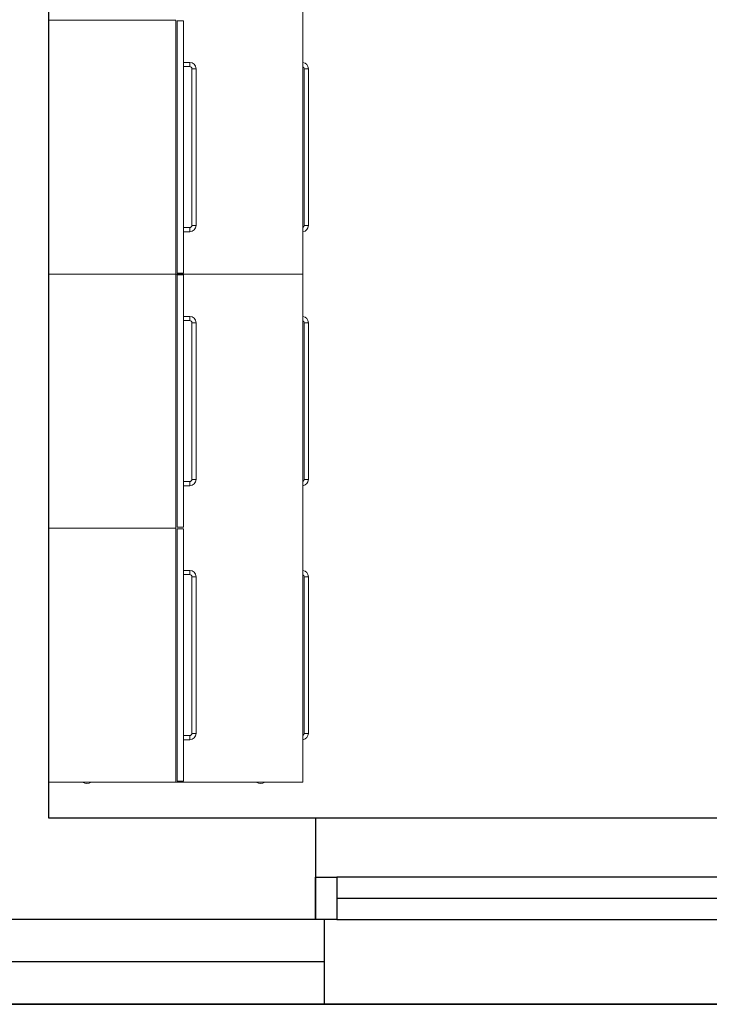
# Model space of a CAD drawing. Header units: millimetres. Extents: x 17147 to 52214, y -18116 to -4632.
# Tile 89 of 186: x 32415 to 32578, y -7626 to -7394. Entities that reach past the tile are written whole.
import ezdxf

# ---------------------------------------------------------------- set-up
doc = ezdxf.new("R2010")
doc.units = ezdxf.units.MM
doc.layers.add('A_SCIANA_ISTN', color=253, linetype='Continuous', lineweight=25)
doc.layers.add('a_wyposażenie koncepcja', color=8, linetype='Continuous', lineweight=15)
doc.linetypes.add('BATTING', pattern='A,0.00254,-2.54,[134,ltypeshp.shx,S=2.54,R=0,X=-2.54,Y=0],-5.08,[134,ltypeshp.shx,S=2.54,R=180,X=2.54,Y=0],-2.54', length=10.16254)

msp = doc.modelspace()

# ---------------------------------------------------------------- linework, layer by layer
at = {"layer": 'A_SCIANA_ISTN'}
for p, q in [((32422.01, -7582.23), (32422.01, -7006.73)), ((32485.01, -7582.23), (32422.01, -7582.23)), ((32485.01, -7582.23), (32485.01, -7606.23)), ((32665.01, -7582.23), (32485.01, -7582.23)), ((32487.01, -7606.23), (32318.51, -7606.23)), ((32487.01, -7606.23), (32487.01, -7626.23)), ((32784.01, -7626.23), (31546.51, -7626.23)), ((31546.51, -7626.23), (32784.01, -7626.23)), ((32487.01, -7626.23), (32318.51, -7626.23)), ((32487.01, -7626.23), (32663.01, -7626.23))]:
    msp.add_line(p, q, dxfattribs=at)
at = {"layer": 'A_SCIANA_ISTN', "color": 4}
msp.add_line((32660.01, -7601.23), (32490.01, -7601.23), dxfattribs=at)
at = {"layer": 'A_SCIANA_ISTN', "linetype": 'BATTING', "ltscale": 0.7}
msp.add_line((32487.01, -7616.23), (32318.51, -7616.23), dxfattribs=at)
at = {"layer": 'A_SCIANA_ISTN', "color": 4}
for points in [[(32490.01, -7606.23), (32485.01, -7606.23), (32485.01, -7596.23), (32490.01, -7596.23)], [(32660.01, -7596.23), (32490.01, -7596.23), (32490.01, -7606.23), (32660.01, -7606.23)]]:
    msp.add_lwpolyline(points, close=True, dxfattribs=at)
msp.add_lwpolyline([(32485.01, -7606.23), (32485.01, -7596.23)], dxfattribs=at)
at = {"layer": 'a_wyposażenie koncepcja'}
for p, q in [((32482.01, -7453.73), (32482.01, -7333.73)), ((32452.01, -7393.73), (32422.01, -7393.73)), ((32452.01, -7453.73), (32452.01, -7393.73)), ((32453.81, -7393.93), (32452.31, -7393.93)), ((32452.31, -7393.93), (32452.31, -7453.53)), ((32453.81, -7453.53), (32453.81, -7393.93)), ((32453.81, -7403.72), (32455.31, -7403.72)), ((32453.81, -7404.72), (32455.31, -7404.72)), ((32455.31, -7403.72), (32455.31, -7404.72)), ((32455.31, -7404.72), (32455.31, -7403.72)), ((32455.81, -7405.22), (32456.81, -7405.22)), ((32456.81, -7405.22), (32455.81, -7405.22)), ((32455.81, -7442.23), (32455.81, -7405.22)), ((32456.81, -7442.23), (32456.81, -7405.22)), ((32483.31, -7405.22), (32482.31, -7405.22)), ((32483.31, -7405.22), (32482.31, -7405.22)), ((32482.31, -7405.22), (32482.31, -7442.23)), ((32483.31, -7405.22), (32483.31, -7442.23)), ((32455.31, -7442.73), (32453.81, -7442.73)), ((32455.31, -7442.73), (32455.31, -7443.73)), ((32455.31, -7443.73), (32455.31, -7442.73)), ((32455.81, -7442.23), (32456.81, -7442.23)), ((32455.81, -7442.23), (32456.81, -7442.23)), ((32482.31, -7442.23), (32483.31, -7442.23)), ((32483.31, -7442.23), (32482.31, -7442.23)), ((32455.31, -7443.73), (32453.81, -7443.73)), ((32452.01, -7453.73), (32422.01, -7453.73)), ((32452.01, -7453.73), (32422.01, -7453.73)), ((32452.01, -7453.73), (32482.01, -7453.73)), ((32482.01, -7453.73), (32452.01, -7453.73)), ((32452.01, -7513.73), (32452.01, -7453.73)), ((32453.81, -7453.53), (32452.31, -7453.53)), ((32453.81, -7453.93), (32452.31, -7453.93)), ((32452.31, -7453.93), (32452.31, -7513.53)), ((32453.81, -7513.53), (32453.81, -7453.93)), ((32482.01, -7573.73), (32482.01, -7453.73)), ((32453.81, -7463.72), (32455.31, -7463.72)), ((32455.31, -7464.72), (32455.31, -7463.72)), ((32455.31, -7463.72), (32455.31, -7464.72)), ((32453.81, -7464.72), (32455.31, -7464.72)), ((32455.81, -7502.23), (32455.81, -7465.22)), ((32456.81, -7465.22), (32455.81, -7465.22)), ((32455.81, -7465.22), (32456.81, -7465.22)), ((32456.81, -7502.23), (32456.81, -7465.22)), ((32482.31, -7465.22), (32482.31, -7502.23)), ((32483.31, -7465.22), (32482.31, -7465.22)), ((32483.31, -7465.22), (32482.31, -7465.22)), ((32483.31, -7465.22), (32483.31, -7502.23)), ((32455.31, -7502.73), (32453.81, -7502.73)), ((32455.31, -7502.73), (32455.31, -7503.73)), ((32455.31, -7503.73), (32455.31, -7502.73)), ((32455.81, -7502.23), (32456.81, -7502.23)), ((32455.81, -7502.23), (32456.81, -7502.23)), ((32482.31, -7502.23), (32483.31, -7502.23)), ((32483.31, -7502.23), (32482.31, -7502.23)), ((32455.31, -7503.73), (32453.81, -7503.73)), ((32452.01, -7513.73), (32422.01, -7513.73)), ((32452.01, -7513.73), (32422.01, -7513.73)), ((32452.01, -7573.73), (32452.01, -7513.73)), ((32453.81, -7513.53), (32452.31, -7513.53)), ((32453.81, -7513.93), (32452.31, -7513.93)), ((32452.31, -7513.93), (32452.31, -7573.53)), ((32453.81, -7573.53), (32453.81, -7513.93)), ((32453.81, -7523.72), (32455.31, -7523.72)), ((32455.31, -7524.72), (32455.31, -7523.72)), ((32455.31, -7523.72), (32455.31, -7524.72)), ((32453.81, -7524.72), (32455.31, -7524.72)), ((32456.81, -7525.22), (32455.81, -7525.22)), ((32455.81, -7525.22), (32456.81, -7525.22)), ((32455.81, -7562.23), (32455.81, -7525.22)), ((32456.81, -7562.23), (32456.81, -7525.22)), ((32483.31, -7525.22), (32482.31, -7525.22)), ((32483.31, -7525.22), (32482.31, -7525.22)), ((32482.31, -7525.22), (32482.31, -7562.23)), ((32483.31, -7525.22), (32483.31, -7562.23)), ((32455.31, -7562.73), (32453.81, -7562.73)), ((32455.31, -7563.73), (32453.81, -7563.73)), ((32455.31, -7562.73), (32455.31, -7563.73)), ((32455.31, -7563.73), (32455.31, -7562.73)), ((32455.81, -7562.23), (32456.81, -7562.23)), ((32455.81, -7562.23), (32456.81, -7562.23)), ((32482.31, -7562.23), (32483.31, -7562.23)), ((32483.31, -7562.23), (32482.31, -7562.23)), ((32452.01, -7573.73), (32422.01, -7573.73)), ((32452.01, -7573.73), (32482.01, -7573.73)), ((32478.51, -7573.73), (32452.01, -7573.73)), ((32453.81, -7573.53), (32452.31, -7573.53)), ((32479.51, -7573.73), (32478.51, -7573.73)), ((32478.51, -7573.73), (32478.51, -7573.73)), ((32479.51, -7573.73), (32479.51, -7573.73))]:
    msp.add_line(p, q, dxfattribs=at)
at = {"layer": 'a_wyposażenie koncepcja', "extrusion": (0, 0, -1)}
for centre, radius, start, end in [((-32455.31, -7405.22), 1.5, 90, 180), ((-32481.81, -7405.22), 1.5, 97.6637, 180), ((-32455.31, -7442.23), 1.5, 180, 270), ((-32481.81, -7442.23), 1.5, 180, 262.3363), ((-32455.31, -7465.22), 1.5, 90, 180), ((-32481.81, -7465.22), 1.5, 97.6637, 180), ((-32455.31, -7502.23), 1.5, 180, 270), ((-32481.81, -7502.23), 1.5, 180, 262.3363), ((-32455.31, -7525.22), 1.5, 90, 180), ((-32481.81, -7525.22), 1.5, 97.6637, 180), ((-32455.31, -7562.23), 1.5, 180, 270), ((-32481.81, -7562.23), 1.5, 180, 262.3363), ((-32472.01, -7572.23), 1.8, 236.4427, 303.5573)]:
    msp.add_arc(centre, radius, start, end, dxfattribs=at)
at = {"layer": 'a_wyposażenie koncepcja'}
for centre, radius, start, end in [((32455.31, -7405.22), 0.5, 0, 90), ((32481.81, -7405.22), 0.5, 0, 66.4171), ((32455.31, -7442.23), 0.5, 270, 0), ((32481.81, -7442.23), 0.5, 293.5829, 0), ((32455.31, -7465.22), 0.5, 0, 90), ((32481.81, -7465.22), 0.5, 0, 66.4171), ((32455.31, -7502.23), 0.5, 270, 0), ((32481.81, -7502.23), 0.5, 293.5829, 0), ((32455.31, -7525.22), 0.5, 0, 90), ((32481.81, -7525.22), 0.5, 0, 66.4171), ((32455.31, -7562.23), 0.5, 270, 0), ((32481.81, -7562.23), 0.5, 293.5829, 0), ((32431.01, -7572.23), 1.8, 236.4427, 303.5573)]:
    msp.add_arc(centre, radius, start, end, dxfattribs=at)

doc.saveas('drawing.dxf')
